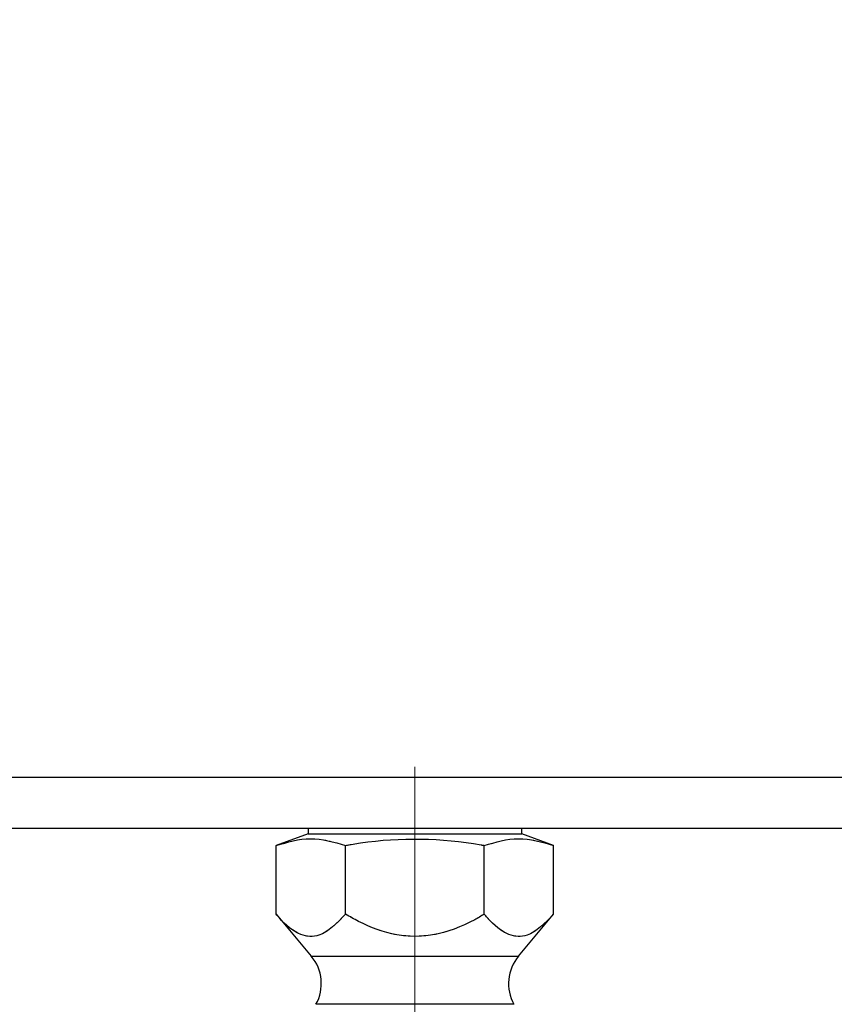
# Paper-space layout 'Dim Drawing' of a CAD drawing. Header units: inches. Extents: x 0.1 to 16.9, y 0.1 to 10.9.
# Tile 72 of 256: x 3.0458 to 3.1093, y 3.6648 to 3.7416. Entities that reach past the tile are written whole.
import ezdxf

# ---------------------------------------------------------------- set-up
doc = ezdxf.new("R2010")
doc.units = ezdxf.units.IN
doc.header["$MEASUREMENT"] = 0
doc.linetypes.add('CENTERX2', pattern=[0.8, 0.5, -0.1, 0.1, -0.1])
doc.linetypes.add('PHANTOM', pattern=[0.5, 0.25, -0.05, 0.05, -0.05, 0.05, -0.05])
doc.layers.add('FORMAT', color=7, linetype='Continuous')
doc.styles.add('SLDTEXTSTYLE0', font='TXT', dxfattribs={"width": 0.75})
doc.dimstyles.new('SLDDIMSTYLE4', dxfattribs={"dimtxt": 0.125, "dimasz": 0.13, "dimexe": 0, "dimexo": 0.0625, "dimgap": 0.03125, "dimtad": 0, "dimtih": 1, "dimtoh": 1, "dimdec": 0, "dimlfac": 15, "dimrnd": 1e-09, "dimzin": 12, "dimdsep": 46, "dimtxsty": 'SLDTEXTSTYLE0', "dimsah": 1, "dimcen": 0.09, "dimadec": 0, "dimazin": 3, "dimtfac": 1, "dimtdec": 0, "dimtofl": 0, "dimtmove": 0, "dimatfit": 3, "dimfxl": 0, "dimfrac": 2, "dimtolj": 1, "dimtzin": 12, "dimarcsym": 0})

# ---------------------------------------------------------------- blocks, each defined once
blk = doc.blocks.new('_D_25')
at = {"layer": 'FORMAT'}
for p, q in [((5.84639, 9.339668), (5.84639, 2.13632)), ((3.07661, 3.486598), (3.07661, 2.13632)), ((4.349143, 2.441354), (4.311057, 2.441354)), ((4.311057, 2.441354), (4.311057, 2.242917)), ((4.718587, 2.441354), (4.756673, 2.441354)), ((4.756673, 2.441354), (4.756673, 2.242917)), ((3.07661, 2.26132), (4.201593, 2.26132)), ((5.84639, 2.26132), (4.866137, 2.26132)), ((4.311057, 2.242917), (4.349143, 2.242917)), ((4.756673, 2.242917), (4.718587, 2.242917))]:
    blk.add_line(p, q, dxfattribs=at)
for points in [[(3.07661, 2.26132), (3.20661, 2.24132), (3.20661, 2.28132)], [(5.84639, 2.26132), (5.71639, 2.28132), (5.71639, 2.24132)]]:
    blk.add_solid(points, dxfattribs=at)
at = {"layer": 'FORMAT', "char_height": 0.125, "attachment_point": 1, "style": 'SLDTEXTSTYLE0'}
for s, insert in [('1055', (4.349143, 2.40405)), ('42', (4.441504, 2.217028))]:
    blk.add_mtext(s, dxfattribs=dict(at, insert=insert))
blk = doc.blocks.new('_D_27')
at = {"layer": 'FORMAT'}
for p, q in [((7.204618, 7.415921), (7.204618, 0.718997)), ((3.07661, 3.486598), (3.07661, 0.718997)), ((5.004182, 1.024031), (4.966096, 1.024031)), ((4.966096, 1.024031), (4.966096, 0.825594)), ((5.373626, 1.024031), (5.411712, 1.024031)), ((5.411712, 1.024031), (5.411712, 0.825594)), ((3.07661, 0.843997), (4.856632, 0.843997)), ((7.204618, 0.843997), (5.521176, 0.843997)), ((4.966096, 0.825594), (5.004182, 0.825594)), ((5.411712, 0.825594), (5.373626, 0.825594))]:
    blk.add_line(p, q, dxfattribs=at)
for points in [[(3.07661, 0.843997), (3.20661, 0.823997), (3.20661, 0.863997)], [(7.204618, 0.843997), (7.074618, 0.863997), (7.074618, 0.823997)]]:
    blk.add_solid(points, dxfattribs=at)
at = {"layer": 'FORMAT', "char_height": 0.125, "attachment_point": 1, "style": 'SLDTEXTSTYLE0'}
for s, insert in [('1573', (5.004182, 0.986727)), ('62', (5.096543, 0.799705))]:
    blk.add_mtext(s, dxfattribs=dict(at, insert=insert))
blk = doc.blocks.new('_D_29')
at = {"layer": 'FORMAT'}
for p, q in [((6.409307, 8.781122), (6.409307, 1.663879)), ((3.07661, 3.486598), (3.07661, 1.663879)), ((4.603708, 1.968913), (4.565623, 1.968913)), ((4.565623, 1.968913), (4.565623, 1.770476)), ((4.973153, 1.968913), (5.011239, 1.968913)), ((5.011239, 1.968913), (5.011239, 1.770476)), ((3.07661, 1.788879), (4.456159, 1.788879)), ((6.409307, 1.788879), (5.120703, 1.788879)), ((4.565623, 1.770476), (4.603708, 1.770476)), ((5.011239, 1.770476), (4.973153, 1.770476))]:
    blk.add_line(p, q, dxfattribs=at)
for points in [[(3.07661, 1.788879), (3.20661, 1.768879), (3.20661, 1.808879)], [(6.409307, 1.788879), (6.279307, 1.808879), (6.279307, 1.768879)]]:
    blk.add_solid(points, dxfattribs=at)
at = {"layer": 'FORMAT', "char_height": 0.125, "attachment_point": 1, "style": 'SLDTEXTSTYLE0'}
for s, insert in [('1270', (4.603708, 1.931609)), ('50', (4.69607, 1.744587))]:
    blk.add_mtext(s, dxfattribs=dict(at, insert=insert))
blk = doc.blocks.new('_D_32')
at = {"layer": 'FORMAT'}
for p, q in [((6.866683, 8.133312), (6.866683, 1.191438)), ((3.07661, 3.486598), (3.07661, 1.191438)), ((4.771264, 1.496472), (4.733178, 1.496472)), ((4.733178, 1.496472), (4.733178, 1.298035)), ((5.140709, 1.496472), (5.178795, 1.496472)), ((5.178795, 1.496472), (5.178795, 1.298035)), ((3.07661, 1.316438), (4.623714, 1.316438)), ((6.866683, 1.316438), (5.288258, 1.316438)), ((4.733178, 1.298035), (4.771264, 1.298035)), ((5.178795, 1.298035), (5.140709, 1.298035))]:
    blk.add_line(p, q, dxfattribs=at)
for points in [[(3.07661, 1.316438), (3.20661, 1.296438), (3.20661, 1.336438)], [(6.866683, 1.316438), (6.736683, 1.336438), (6.736683, 1.296438)]]:
    blk.add_solid(points, dxfattribs=at)
at = {"layer": 'FORMAT', "char_height": 0.125, "attachment_point": 1, "style": 'SLDTEXTSTYLE0'}
for s, insert in [('1444', (4.771264, 1.459168)), ('57', (4.863625, 1.272146))]:
    blk.add_mtext(s, dxfattribs=dict(at, insert=insert))

psp = doc.layouts.new('Dim Drawing')

# ---------------------------------------------------------------- linework, layer by layer
at = {"color": 7, "linetype": 'Continuous', "lineweight": 25}
for p, q in [((3.209943, 3.682432), (2.943277, 3.682432)), ((3.07661, 3.678465), (2.988943, 3.678465)), ((3.068277, 3.678465), (3.068277, 3.678048)), ((3.164277, 3.678465), (3.07661, 3.678465)), ((3.084943, 3.678048), (3.084943, 3.678465)), ((3.068277, 3.678048), (3.065785, 3.677141)), ((3.068277, 3.678048), (3.07661, 3.678048)), ((3.07661, 3.678048), (3.084943, 3.678048)), ((3.087435, 3.677141), (3.084943, 3.678048)), ((3.065785, 3.671774), (3.065785, 3.677141)), ((3.071197, 3.671774), (3.071197, 3.677141)), ((3.082023, 3.671774), (3.082023, 3.677141)), ((3.087435, 3.671774), (3.087435, 3.677141)), ((3.065785, 3.671774), (3.068524, 3.66851)), ((3.084696, 3.66851), (3.087435, 3.671774)), ((3.068524, 3.66851), (3.084696, 3.66851)), ((3.084334, 3.66475), (3.068886, 3.66475))]:
    psp.add_line(p, q, dxfattribs=at)
at = {"color": 7, "linetype": 'PHANTOM', "lineweight": 18}
for p, q in [((3.209943, 3.682432), (2.943277, 3.682432)), ((3.209943, 3.682432), (2.943277, 3.682432)), ((3.209943, 3.682432), (2.943277, 3.682432)), ((3.07661, 3.678465), (2.988943, 3.678465)), ((3.07661, 3.678465), (2.988943, 3.678465)), ((3.07661, 3.678465), (2.988943, 3.678465)), ((3.068277, 3.678465), (3.068277, 3.678048)), ((3.068277, 3.678465), (3.068277, 3.678048)), ((3.068277, 3.678465), (3.068277, 3.678048)), ((3.164277, 3.678465), (3.07661, 3.678465)), ((3.164277, 3.678465), (3.07661, 3.678465)), ((3.164277, 3.678465), (3.07661, 3.678465)), ((3.084943, 3.678048), (3.084943, 3.678465)), ((3.084943, 3.678048), (3.084943, 3.678465)), ((3.084943, 3.678048), (3.084943, 3.678465)), ((3.068277, 3.678048), (3.065785, 3.677141)), ((3.068277, 3.678048), (3.065785, 3.677141)), ((3.068277, 3.678048), (3.065785, 3.677141)), ((3.068277, 3.678048), (3.07661, 3.678048)), ((3.068277, 3.678048), (3.07661, 3.678048)), ((3.068277, 3.678048), (3.07661, 3.678048)), ((3.07661, 3.678048), (3.084943, 3.678048)), ((3.07661, 3.678048), (3.084943, 3.678048)), ((3.07661, 3.678048), (3.084943, 3.678048)), ((3.087435, 3.677141), (3.084943, 3.678048)), ((3.087435, 3.677141), (3.084943, 3.678048)), ((3.087435, 3.677141), (3.084943, 3.678048)), ((3.065785, 3.671774), (3.065785, 3.677141)), ((3.065785, 3.671774), (3.065785, 3.677141)), ((3.065785, 3.671774), (3.065785, 3.677141)), ((3.071197, 3.671774), (3.071197, 3.677141)), ((3.071197, 3.671774), (3.071197, 3.677141)), ((3.071197, 3.671774), (3.071197, 3.677141)), ((3.082023, 3.671774), (3.082023, 3.677141)), ((3.082023, 3.671774), (3.082023, 3.677141)), ((3.082023, 3.671774), (3.082023, 3.677141)), ((3.087435, 3.671774), (3.087435, 3.677141)), ((3.087435, 3.671774), (3.087435, 3.677141)), ((3.087435, 3.671774), (3.087435, 3.677141)), ((3.065785, 3.671774), (3.068524, 3.66851)), ((3.065785, 3.671774), (3.068524, 3.66851)), ((3.065785, 3.671774), (3.068524, 3.66851)), ((3.084696, 3.66851), (3.087435, 3.671774)), ((3.084696, 3.66851), (3.087435, 3.671774)), ((3.084696, 3.66851), (3.087435, 3.671774)), ((3.068524, 3.66851), (3.084696, 3.66851)), ((3.068524, 3.66851), (3.084696, 3.66851)), ((3.068524, 3.66851), (3.084696, 3.66851)), ((3.084334, 3.66475), (3.068886, 3.66475)), ((3.084334, 3.66475), (3.068886, 3.66475)), ((3.084334, 3.66475), (3.068886, 3.66475))]:
    psp.add_line(p, q, dxfattribs=at)
at = {"color": 7, "linetype": 'Continuous', "lineweight": 25}
for centre, start, end in [((3.065971, 3.666367), 330.98192, 40), ((3.087249, 3.666367), 140, 209.01808)]:
    psp.add_arc(centre, 0.003333, start, end, dxfattribs=at)
at = {"color": 7, "linetype": 'PHANTOM', "lineweight": 18}
for centre, start, end in [((3.065971, 3.666367), 330.98192, 40), ((3.065971, 3.666367), 330.98192, 40), ((3.065971, 3.666367), 330.98192, 40), ((3.087249, 3.666367), 140, 209.01808), ((3.087249, 3.666367), 140, 209.01808), ((3.087249, 3.666367), 140, 209.01808)]:
    psp.add_arc(centre, 0.003333, start, end, dxfattribs=at)
at = {"color": 7, "linetype": 'Continuous', "lineweight": 25}
for points, knots in [([(3.065785, 3.677141), (3.066671, 3.677402), (3.068475, 3.677933), (3.070279, 3.677408), (3.071197, 3.677141)], [0, 0, 0, 0, 0.491212, 1, 1, 1, 1]), ([(3.071197, 3.677141), (3.071586, 3.677209), (3.075063, 3.677814), (3.078769, 3.677728), (3.081939, 3.677157), (3.082023, 3.677141)], [0, 0, 0, 0, 0.109063, 0.976415, 1, 1, 1, 1]), ([(3.082023, 3.677141), (3.082909, 3.677402), (3.084712, 3.677933), (3.086517, 3.677408), (3.087435, 3.677141)], [0, 0, 0, 0, 0.491212, 1, 1, 1, 1]), ([(3.071197, 3.671774), (3.070525, 3.671082), (3.069424, 3.669949), (3.067549, 3.670056), (3.066457, 3.670989), (3.06586, 3.671687), (3.065785, 3.671774)], [0, 0, 0, 0, 0.389201, 0.637194, 0.954477, 1, 1, 1, 1]), ([(3.082023, 3.671774), (3.081775, 3.671631), (3.080518, 3.670907), (3.078259, 3.67001), (3.075041, 3.670016), (3.072782, 3.670869), (3.07153, 3.671585), (3.071197, 3.671774)], [0, 0, 0, 0, 0.075004, 0.379774, 0.622286, 0.899761, 1, 1, 1, 1]), ([(3.087435, 3.671774), (3.086763, 3.671082), (3.085662, 3.669949), (3.083787, 3.670056), (3.082695, 3.670989), (3.082098, 3.671687), (3.082023, 3.671774)], [0, 0, 0, 0, 0.389201, 0.637194, 0.954477, 1, 1, 1, 1])]:
    psp.add_open_spline(points, degree=3, knots=knots, dxfattribs=at)
at = {"color": 7, "linetype": 'PHANTOM', "lineweight": 18}
for points, knots in [([(3.065785, 3.677141), (3.066671, 3.677402), (3.068475, 3.677933), (3.070279, 3.677408), (3.071197, 3.677141)], [0, 0, 0, 0, 0.491212, 1, 1, 1, 1]), ([(3.065785, 3.677141), (3.066671, 3.677402), (3.068475, 3.677933), (3.070279, 3.677408), (3.071197, 3.677141)], [0, 0, 0, 0, 0.491212, 1, 1, 1, 1]), ([(3.065785, 3.677141), (3.066671, 3.677402), (3.068475, 3.677933), (3.070279, 3.677408), (3.071197, 3.677141)], [0, 0, 0, 0, 0.491212, 1, 1, 1, 1]), ([(3.071197, 3.677141), (3.071586, 3.677209), (3.075063, 3.677814), (3.078769, 3.677728), (3.081939, 3.677157), (3.082023, 3.677141)], [0, 0, 0, 0, 0.109063, 0.976415, 1, 1, 1, 1]), ([(3.071197, 3.677141), (3.071586, 3.677209), (3.075063, 3.677814), (3.078769, 3.677728), (3.081939, 3.677157), (3.082023, 3.677141)], [0, 0, 0, 0, 0.109063, 0.976415, 1, 1, 1, 1]), ([(3.071197, 3.677141), (3.071586, 3.677209), (3.075063, 3.677814), (3.078769, 3.677728), (3.081939, 3.677157), (3.082023, 3.677141)], [0, 0, 0, 0, 0.109063, 0.976415, 1, 1, 1, 1]), ([(3.082023, 3.677141), (3.082909, 3.677402), (3.084712, 3.677933), (3.086517, 3.677408), (3.087435, 3.677141)], [0, 0, 0, 0, 0.491212, 1, 1, 1, 1]), ([(3.082023, 3.677141), (3.082909, 3.677402), (3.084712, 3.677933), (3.086517, 3.677408), (3.087435, 3.677141)], [0, 0, 0, 0, 0.491212, 1, 1, 1, 1]), ([(3.082023, 3.677141), (3.082909, 3.677402), (3.084712, 3.677933), (3.086517, 3.677408), (3.087435, 3.677141)], [0, 0, 0, 0, 0.491212, 1, 1, 1, 1]), ([(3.071197, 3.671774), (3.070525, 3.671082), (3.069424, 3.669949), (3.067549, 3.670056), (3.066457, 3.670989), (3.06586, 3.671687), (3.065785, 3.671774)], [0, 0, 0, 0, 0.389201, 0.637194, 0.954477, 1, 1, 1, 1]), ([(3.071197, 3.671774), (3.070525, 3.671082), (3.069424, 3.669949), (3.067549, 3.670056), (3.066457, 3.670989), (3.06586, 3.671687), (3.065785, 3.671774)], [0, 0, 0, 0, 0.389201, 0.637194, 0.954477, 1, 1, 1, 1]), ([(3.071197, 3.671774), (3.070525, 3.671082), (3.069424, 3.669949), (3.067549, 3.670056), (3.066457, 3.670989), (3.06586, 3.671687), (3.065785, 3.671774)], [0, 0, 0, 0, 0.389201, 0.637194, 0.954477, 1, 1, 1, 1]), ([(3.082023, 3.671774), (3.081775, 3.671631), (3.080518, 3.670907), (3.078259, 3.67001), (3.075041, 3.670016), (3.072782, 3.670869), (3.07153, 3.671585), (3.071197, 3.671774)], [0, 0, 0, 0, 0.075004, 0.379774, 0.622286, 0.899761, 1, 1, 1, 1]), ([(3.082023, 3.671774), (3.081775, 3.671631), (3.080518, 3.670907), (3.078259, 3.67001), (3.075041, 3.670016), (3.072782, 3.670869), (3.07153, 3.671585), (3.071197, 3.671774)], [0, 0, 0, 0, 0.075004, 0.379774, 0.622286, 0.899761, 1, 1, 1, 1]), ([(3.082023, 3.671774), (3.081775, 3.671631), (3.080518, 3.670907), (3.078259, 3.67001), (3.075041, 3.670016), (3.072782, 3.670869), (3.07153, 3.671585), (3.071197, 3.671774)], [0, 0, 0, 0, 0.075004, 0.379774, 0.622286, 0.899761, 1, 1, 1, 1]), ([(3.087435, 3.671774), (3.086763, 3.671082), (3.085662, 3.669949), (3.083787, 3.670056), (3.082695, 3.670989), (3.082098, 3.671687), (3.082023, 3.671774)], [0, 0, 0, 0, 0.389201, 0.637194, 0.954477, 1, 1, 1, 1]), ([(3.087435, 3.671774), (3.086763, 3.671082), (3.085662, 3.669949), (3.083787, 3.670056), (3.082695, 3.670989), (3.082098, 3.671687), (3.082023, 3.671774)], [0, 0, 0, 0, 0.389201, 0.637194, 0.954477, 1, 1, 1, 1]), ([(3.087435, 3.671774), (3.086763, 3.671082), (3.085662, 3.669949), (3.083787, 3.670056), (3.082695, 3.670989), (3.082098, 3.671687), (3.082023, 3.671774)], [0, 0, 0, 0, 0.389201, 0.637194, 0.954477, 1, 1, 1, 1])]:
    psp.add_open_spline(points, degree=3, knots=knots, dxfattribs=at)
at = {"layer": 'FORMAT', "linetype": 'CENTERX2', "lineweight": 18, "ltscale": 1.6}
psp.add_line((3.07661, 7.203265), (3.07661, 3.536598), dxfattribs=at)

# ---------------------------------------------------------------- dimensions: what is measured, and where the dimension line sits
at = {"layer": 'FORMAT'}
for base, p1, p2, picture, middle in [((5.84639, 2.26132), (3.07661, 3.536598), (5.84639, 9.389668), '_D_25', (4.533865, 2.26132)), ((3.07661, 1.788879), (6.409307, 8.831122), (3.07661, 3.536598), '_D_29', (4.788431, 1.788879)), ((6.866683, 1.316438), (3.07661, 3.536598), (6.866683, 8.183312), '_D_32', (4.955986, 1.316438)), ((3.07661, 0.843997), (7.204618, 7.465921), (3.07661, 3.536598), '_D_27', (5.188904, 0.843997))]:
    dim = psp.add_linear_dim(base=base, p1=p1, p2=p2, dimstyle='SLDDIMSTYLE4', dxfattribs=at)
    dim.commit()
    dim.dimension.update_dxf_attribs({"geometry": picture, "text_midpoint": middle, "dimtype": 160})

doc.saveas('drawing.dxf')
